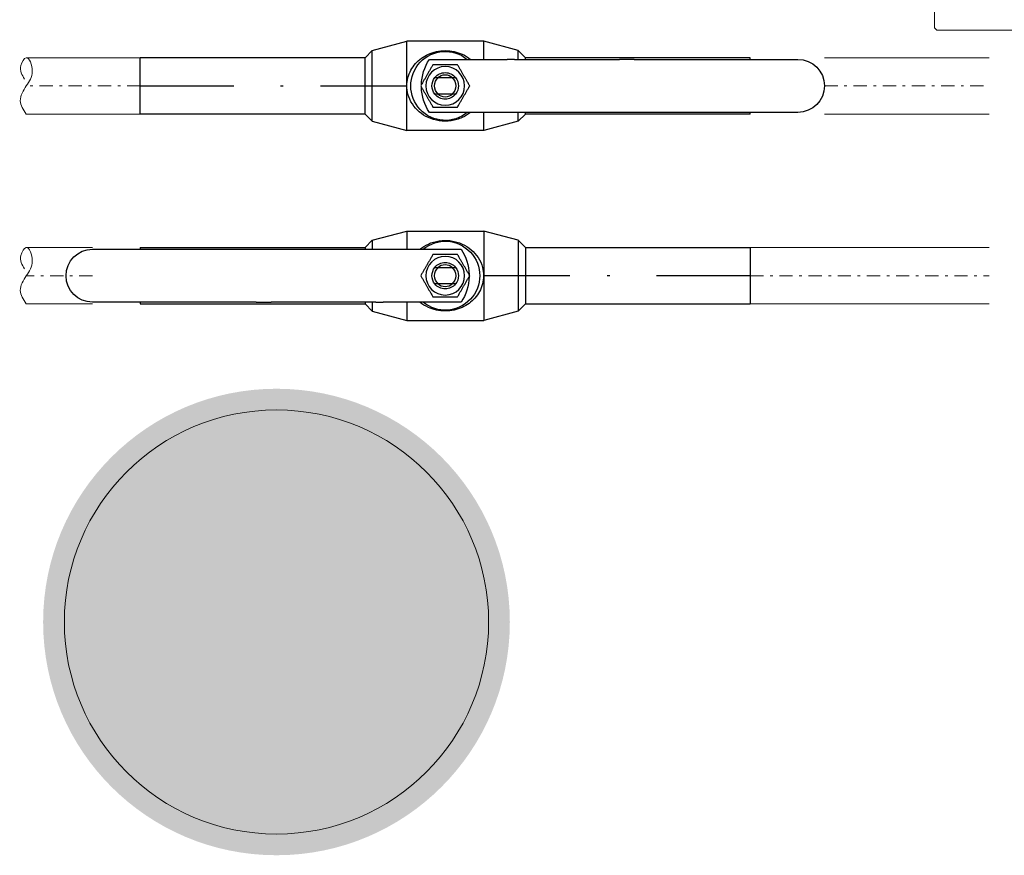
# Model space of a CAD drawing. Header units: millimetres. Extents: x -15538 to -14053, y -265397 to -264347.
# Tile 25 of 35: x -14502 to -14465, y -264886 to -264854. Entities that reach past the tile are written whole.
import ezdxf
from ezdxf.enums import TextEntityAlignment as Align

# ---------------------------------------------------------------- set-up
doc = ezdxf.new("R2010")
doc.units = ezdxf.units.MM
for name, pattern in [('ACAD_ISO08W100', [36, 24, -3, 6, -3]), ('DASHDOT2', [0.5, 0.25, -0.125, 0, -0.125]), ('DOT___DASHED', [0.670378, 0.352778, -0.176389, 0.0001, -0.141111])]:
    doc.linetypes.add(name, pattern=pattern)
doc.layers.get('0').update_dxf_attribs({"color": 20, "lineweight": 35})
doc.layers.add('-- CO_opis', color=11, linetype='Continuous', lineweight=0)
doc.layers.add('-- CO_rury', color=51, linetype='Continuous', lineweight=9)
doc.layers.add('-- rury', color=11, linetype='Continuous')
doc.styles.add('A', font='arial.ttf', dxfattribs={"width": 0.9})

# ---------------------------------------------------------------- blocks, each defined once
blk = doc.blocks.new('-- POLNA FILTR FS_1 DN 25')
at = {"color": 11}
for p, q in [((0, 5.661), (0.089, 5.75)), ((0, 5.661), (0.089, 5.75)), ((0, 5.661), (0, -5.661)), ((0, 5.661), (0, -5.661)), ((1.333, 5.75), (0.089, 5.75)), ((1.333, 5.75), (0.089, 5.75)), ((1.422, 5.661), (1.333, 5.75)), ((1.422, 5.661), (1.333, 5.75)), ((1.422, -5.661), (1.422, 5.661)), ((1.422, -5.661), (1.422, 5.661)), ((1.778, 5.661), (1.867, 5.75)), ((1.778, 5.661), (1.867, 5.75)), ((1.778, -5.661), (1.778, 5.661)), ((1.778, -5.661), (1.778, 5.661)), ((1.867, 5.75), (3.111, 5.75)), ((1.867, 5.75), (3.111, 5.75)), ((3.2, 5.661), (3.111, 5.75)), ((3.2, 5.661), (3.111, 5.75)), ((3.2, 5.661), (3.2, -5.661)), ((3.2, 5.661), (3.2, -5.661)), ((16, 5.661), (16.089, 5.75)), ((16, 5.661), (16.089, 5.75)), ((16, -5.661), (16, 5.661)), ((16, -5.661), (16, 5.661)), ((16.089, 5.75), (17.333, 5.75)), ((16.089, 5.75), (17.333, 5.75)), ((17.422, 5.661), (17.333, 5.75)), ((17.422, 5.661), (17.333, 5.75)), ((17.422, 5.661), (17.422, -5.661)), ((17.422, 5.661), (17.422, -5.661)), ((17.778, 5.661), (17.867, 5.75)), ((17.778, 5.661), (17.867, 5.75)), ((17.778, 5.661), (17.778, -5.661)), ((17.778, 5.661), (17.778, -5.661)), ((19.111, 5.75), (17.867, 5.75)), ((19.111, 5.75), (17.867, 5.75)), ((19.2, 5.661), (19.111, 5.75)), ((19.2, 5.661), (19.111, 5.75)), ((19.2, -5.661), (19.2, 5.661)), ((19.2, -5.661), (19.2, 5.661)), ((0, -5.661), (0.089, -5.75)), ((0, -5.661), (0.089, -5.75)), ((1.333, -5.75), (0.089, -5.75)), ((1.333, -5.75), (0.089, -5.75)), ((1.422, -5.661), (1.333, -5.75)), ((1.422, -5.661), (1.333, -5.75)), ((1.778, -5.661), (1.867, -5.75)), ((1.778, -5.661), (1.867, -5.75)), ((1.867, -5.75), (3.111, -5.75)), ((1.867, -5.75), (3.111, -5.75)), ((3.2, -5.661), (3.111, -5.75)), ((3.2, -5.661), (3.111, -5.75)), ((16, -5.661), (16.089, -5.75)), ((16, -5.661), (16.089, -5.75)), ((16.089, -5.75), (17.333, -5.75)), ((16.089, -5.75), (17.333, -5.75)), ((17.422, -5.661), (17.333, -5.75)), ((17.422, -5.661), (17.333, -5.75)), ((17.778, -5.661), (17.867, -5.75)), ((17.778, -5.661), (17.867, -5.75)), ((19.111, -5.75), (17.867, -5.75)), ((19.111, -5.75), (17.867, -5.75)), ((19.2, -5.661), (19.111, -5.75)), ((19.2, -5.661), (19.111, -5.75))]:
    blk.add_line(p, q, dxfattribs=at)
at = {"color": 50}
for p, q in [((1.6, 3.467), (1.422, 3.467)), ((1.6, 3.467), (1.422, 3.467)), ((1.6, -3.467), (1.6, 3.467)), ((1.6, 3.467), (1.778, 3.467)), ((1.6, -3.467), (1.6, 3.467)), ((1.6, -3.467), (1.6, 3.467)), ((1.6, 3.467), (1.778, 3.467)), ((1.6, -3.467), (1.6, 3.467)), ((17.422, 3.467), (17.6, 3.467)), ((17.422, 3.467), (17.6, 3.467)), ((17.6, -3.467), (17.6, 3.467)), ((17.6, -3.467), (17.6, 3.467)), ((17.778, 3.467), (17.6, 3.467)), ((17.6, -3.467), (17.6, 3.467)), ((17.6, -3.467), (17.6, 3.467)), ((17.778, 3.467), (17.6, 3.467)), ((13.719, 0.222), (13.719, 0.444)), ((13.719, 0.444), (14.489, 0)), ((13.719, 0.222), (13.719, 0.444)), ((13.719, 0.444), (14.489, 0)), ((11.941, -0.222), (11.941, 0.222)), ((11.941, 0.222), (13.719, 0.222)), ((11.941, 0.222), (13.719, 0.222)), ((11.941, -0.222), (11.941, 0.222)), ((13.719, -0.222), (11.941, -0.222)), ((13.719, -0.222), (11.941, -0.222)), ((14.489, 0), (13.719, -0.444)), ((14.489, 0), (13.719, -0.444)), ((13.719, -0.444), (13.719, -0.222)), ((13.719, -0.444), (13.719, -0.222)), ((1.6, -3.467), (1.422, -3.467)), ((1.6, -3.467), (1.422, -3.467)), ((1.6, -3.467), (1.778, -3.467)), ((1.6, -3.467), (1.778, -3.467)), ((17.422, -3.467), (17.6, -3.467)), ((17.422, -3.467), (17.6, -3.467)), ((17.778, -3.467), (17.6, -3.467)), ((17.778, -3.467), (17.6, -3.467))]:
    blk.add_line(p, q, dxfattribs=at)
at = {"linetype": 'Continuous'}
for p, q in [((13.652, 2.273), (16, 2.744)), ((8.858, 2.279), (13.652, 2.273)), ((6.59, -5.979), (4.741, -2.782)), ((13.087, -4.311), (13.137, -4.327)), ((6.017, -7.871), (6.271, -8.308))]:
    blk.add_line(p, q, dxfattribs=at)
at = {"color": 50, "linetype": 'DOT___DASHED', "ltscale": 10}
blk.add_line((0, 0), (19.2, 0), dxfattribs=at)
at = {"linetype": 'Continuous'}
for points in [[(4.741, -2.782), (4.593, -2.527), (3.524, -2.699), (3.2, -2.96)], [(16, -2.822), (15.947, -2.781), (14.398, -2.491)]]:
    blk.add_lwpolyline(points, dxfattribs=at)
at = {"color": 11}
for points in [[(13.301, -4.232), (5.954, -8.492), (6.348, -9.172), (13.693, -4.911)], [(6.994, -10.289), (14.339, -6.028), (13.862, -5.203), (6.515, -9.463)]]:
    blk.add_lwpolyline(points, close=True, dxfattribs=at)
at = {"color": 50}
for points in [[(9.312, -9.359), (13.626, -6.855), (13.448, -6.545), (9.132, -9.048)], [(7.702, -10.8), (9.211, -9.922), (8.813, -9.233), (7.302, -10.11)]]:
    blk.add_lwpolyline(points, close=True, dxfattribs=at)
at = {"linetype": 'Continuous'}
for centre, radius, start, end in [((14.595, -4.015), 1.537, 97.3608, 191.1092), ((6.231, -6.173), 0.408, 286.0933, 33.8184), ((6.607, -7.325), 0.804, 109.1163, 222.7949)]:
    blk.add_arc(centre, radius, start, end, dxfattribs=at)
blk.add_open_spline([(3.2, 2.887), (3.278, 2.82), (3.548, 2.617), (4.092, 2.598), (4.777, 2.453), (5.46, 2.774), (6.213, 2.976), (6.963, 3.027), (7.68, 2.913), (8.225, 2.614), (8.601, 2.376), (8.798, 2.302), (8.858, 2.279)], degree=3, knots=[0.198909, 0.198909, 0.198909, 0.198909, 0.542123, 1.338661, 1.951843, 2.869764, 3.769968, 4.59546, 5.388218, 6.180018, 6.672583, 6.888056, 6.888056, 6.888056, 6.888056], dxfattribs=at)
blk = doc.blocks.new('*U185')
at = {"color": 0}
blk.add_blockref('-- POLNA FILTR FS_1 DN 25', (17.155, 334.473), dxfattribs=at)
blk = doc.blocks.new('*U209')
at = {"color": 0, "ltscale": 10}
for p, q in [((1834.02, 10.65), (1896.18, 10.65)), ((1834.02, -10.65), (1896.18, -10.65))]:
    blk.add_line(p, q, dxfattribs=at)
at = {"color": 50, "linetype": 'DASHDOT2', "ltscale": 20}
blk.add_line((1834.02, 0), (1896.18, 0), dxfattribs=at)
blk = doc.blocks.new('*U210')
at = {"color": 0, "ltscale": 10}
for p, q in [((1806.03, 10.65), (1896.18, 10.65)), ((1806.03, -10.65), (1896.18, -10.65))]:
    blk.add_line(p, q, dxfattribs=at)
at = {"color": 50, "linetype": 'DASHDOT2', "ltscale": 20}
blk.add_line((1806.03, 0), (1896.18, 0), dxfattribs=at)
blk = doc.blocks.new('*U213')
at = {"color": 0, "ltscale": 10}
for p, q in [((2144.38, 10.65), (2169.38, 10.65)), ((2144.38, -10.65), (2169.38, -10.65))]:
    blk.add_line(p, q, dxfattribs=at)
at = {"color": 50, "linetype": 'DASHDOT2', "ltscale": 20}
blk.add_line((2144.38, 0), (2169.38, 0), dxfattribs=at)
blk = doc.blocks.new('*U212')
at = {"color": 0, "ltscale": 10}
for p, q in [((2126.38, 10.65), (2169.38, 10.65)), ((2126.38, -10.65), (2169.38, -10.65))]:
    blk.add_line(p, q, dxfattribs=at)
at = {"color": 50, "linetype": 'DASHDOT2', "ltscale": 20}
blk.add_line((2126.38, 0), (2169.38, 0), dxfattribs=at)
blk = doc.blocks.new('- KOŃĆÓWKA')
at = {"color": 50}
blk.add_spline([(0, 0), (1.05, 2.37), (0, 5), (-1.05, 7.63), (0, 10), (0.96, 8.59), (0.33, 6.21)], degree=3, dxfattribs=at)
blk = doc.blocks.new('-- WKC1c_15_rz')
at = {"color": 0, "linetype": 'Continuous'}
for p, q in [((8.75, 1.337), (10.05, 1.685)), ((12.95, 1.685), (10.05, 1.685)), ((14.25, 1.337), (12.95, 1.685)), ((8.478, 1.065), (8.75, 1.337)), ((14.522, 1.065), (14.25, 1.337)), ((8.478, 1.065), (0, 1.065)), ((23, 1.065), (14.522, 1.065)), ((8.478, -1.065), (0, -1.065)), ((8.478, -1.065), (8.75, -1.337)), ((14.522, -1.065), (14.25, -1.337)), ((23, -1.065), (14.522, -1.065)), ((8.75, -1.337), (10.05, -1.685)), ((14.25, -1.337), (12.95, -1.685)), ((12.95, -1.685), (10.05, -1.685))]:
    blk.add_line(p, q, dxfattribs=at)
at = {"color": 50, "linetype": 'Continuous'}
for p, q in [((10.05, 1.685), (10.05, -1.685)), ((12.95, 1.685), (12.95, 1)), ((8.75, 1.337), (8.75, -1.337)), ((14.25, 1.337), (14.25, 1)), ((0, 1.065), (0, -1.065)), ((8.478, 1.065), (8.478, -1.065)), ((14.117, 1), (13.834, 1)), ((14.522, 1.065), (14.522, 1)), ((23, 1.065), (23, 1)), ((11.75, 0.312), (11.25, 0.312)), ((11.25, -0.312), (11.75, -0.312)), ((12.95, -1), (12.95, -1.685)), ((14.25, -1), (14.25, -1.337)), ((14.522, -1), (14.522, -1.065)), ((23, -1), (23, -1.065))]:
    blk.add_line(p, q, dxfattribs=at)
at = {"color": 11, "linetype": 'Continuous'}
for p, q in [((13.834, 1), (10.903, 1)), ((18.066, 1), (14.117, 1)), ((18.631, 1), (18.066, 1)), ((24.8, 1), (18.631, 1)), ((10.903, -1), (13.834, -1)), ((14.117, -1), (13.834, -1)), ((14.117, -1), (18.066, -1)), ((18.631, -1), (18.066, -1)), ((18.631, -1), (24.8, -1))]:
    blk.add_line(p, q, dxfattribs=at)
at = {"color": 50, "linetype": 'DOT___DASHED', "ltscale": 10}
blk.add_line((0, 0), (10.054, 0.001), dxfattribs=at)
at = {"color": 50, "linetype": 'Continuous'}
blk.add_circle((11.5, 0), 0.73, dxfattribs=at)
for radius, start, end in [(1.3, 50.2849, 309.7151), (0.5, 38.6831, 141.3169), (0.419, 48.2605, 131.7395), (0.5, 141.3178, 218.6822), (0.4, 128.6248, 231.3752), (0.4, 308.6248, 51.3752), (0.5, 321.3178, 38.6822), (0.5, 218.6831, 321.3169), (0.419, 228.2605, 311.7395)]:
    blk.add_arc((11.5, 0), radius, start, end, dxfattribs=at)
at = {"color": 11, "linetype": 'Continuous'}
for centre, radius, start, end in [((12.4, 0), 1.8, 146.251, 178.6629), ((24.8, 0), 1, 270, 90), ((12.4, 0), 1.8, 181.3371, 213.749)]:
    blk.add_arc(centre, radius, start, end, dxfattribs=at)
at = {"color": 50, "linetype": 'Continuous'}
for points, knots in [([(12.455, 1), (12.359, 1.077), (12.252, 1.143), (12.136, 1.195), (12.074, 1.223), (12.009, 1.248), (11.94, 1.268), (11.803, 1.308), (11.653, 1.331), (11.5, 1.331), (11.424, 1.331), (11.347, 1.326), (11.273, 1.315), (11.126, 1.293), (10.99, 1.252), (10.864, 1.195), (10.613, 1.082), (10.406, 0.909), (10.26, 0.683), (10.187, 0.571), (10.129, 0.445), (10.094, 0.311), (10.068, 0.21), (10.054, 0.105), (10.054, 0), (10.054, -0.105), (10.068, -0.211), (10.094, -0.311), (10.146, -0.512), (10.249, -0.693), (10.381, -0.843), (10.513, -0.992), (10.676, -1.11), (10.864, -1.195), (10.957, -1.237), (11.058, -1.272), (11.165, -1.295), (11.272, -1.318), (11.386, -1.331), (11.5, -1.331)], [0.3843599, 0.3843599, 0.3843599, 0.3843599, 0.4285714, 0.4285714, 0.4285714, 0.4523809, 0.4523809, 0.4523809, 0.4999999, 0.4999999, 0.4999999, 0.5238095, 0.5238095, 0.5238095, 0.5714285, 0.5714285, 0.5714285, 0.6666666, 0.6666666, 0.6666666, 0.7142857, 0.7142857, 0.7142857, 0.75, 0.75, 0.75, 0.7857143, 0.7857143, 0.7857143, 0.8571428, 0.8571428, 0.8571428, 0.9285714, 0.9285714, 0.9285714, 0.9642857, 0.9642857, 0.9642857, 1, 1, 1, 1]), ([(11.5, -1.331), (11.614, -1.331), (11.728, -1.318), (11.835, -1.295), (11.942, -1.272), (12.043, -1.237), (12.136, -1.195), (12.253, -1.143), (12.359, -1.077), (12.455, -1)], [0, 0, 0, 0, 0.0357142, 0.0357142, 0.0357142, 0.0714285, 0.0714285, 0.0714285, 0.115655, 0.115655, 0.115655, 0.115655])]:
    blk.add_open_spline(points, degree=3, knots=knots, dxfattribs=at)
for points, weights in [([(10.576, 0), (10.807, 0.4), (11.038, 0.8)], [1, 1.15470053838, 1]), ([(11.038, 0.8), (11.5, 0.8), (11.962, 0.8)], [1, 1.15470053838, 1]), ([(11.962, 0.8), (12.193, 0.4), (12.424, 0)], [1, 1.15470053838, 1]), ([(11.038, -0.8), (10.807, -0.4), (10.576, 0)], [1, 1.15470053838, 1]), ([(11.25, 0.312), (11.188, 0.312), (11.11, 0.312)], [1, 1.01243520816, 1]), ([(11.89, 0.312), (11.812, 0.312), (11.75, 0.312)], [1, 1.01243520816, 1]), ([(12.424, 0), (12.193, -0.4), (11.962, -0.8)], [1, 1.15470053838, 1]), ([(11.11, -0.312), (11.188, -0.312), (11.25, -0.312)], [1, 1.01243520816, 1]), ([(11.75, -0.312), (11.812, -0.312), (11.89, -0.312)], [1, 1.01243520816, 1]), ([(11.962, -0.8), (11.5, -0.8), (11.038, -0.8)], [1, 1.15470053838, 1])]:
    blk.add_rational_spline(points, weights, degree=2, dxfattribs=at)
blk = doc.blocks.new('*U190')
at = {"linetype": 'Continuous', "lineweight": 0}
blk.add_blockref('-- WKC1c_15_rz', (-73.074, -74.604), dxfattribs=at)
blk = doc.blocks.new('*U153')
at = {"linetype": 'Continuous', "lineweight": 0}
blk.add_blockref('-- WKC1c_15_rz', (-41.434, -85.851), dxfattribs=at)
blk = doc.blocks.new('-- NR_22')
h = blk.add_hatch(color=251)
edge = h.paths.add_edge_path()
edge.add_arc((0, 30), 22, 0, 360)
at = {"color": 50}
blk.add_circle((0, 30), 20, dxfattribs=at)
at = {"style": 'A', "width": 0.9, "flags": 12}
blk.add_attdef('22', text='', height=20, dxfattribs=at).set_placement((0, 30, 0.11), align=Align.MIDDLE_CENTER)

msp = doc.modelspace()

# ---------------------------------------------------------------- block references
at = {"layer": '-- CO_opis'}
ref = msp.add_blockref('-- NR_22', (-14504.187, -264876.996, -0.002), dxfattribs=dict(at, xscale=-0.4, yscale=0.4, zscale=0.001, rotation=270.0000000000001))
ref.add_attrib('22', '6', dxfattribs={"layer": '0', "height": 8.8, "rotation": 270, "style": 'A', "width": 0.9}).set_placement((-14492.187, -264877.088, -0.002), align=Align.MIDDLE_CENTER)
at = {"layer": '-- CO_rury', "color": 0, "xscale": -1, "rotation": 269.9999999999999}
msp.add_blockref('*U185', (-14796.096, -264871.826), dxfattribs=at)
at = {"layer": '-- CO_rury', "linetype": 'ACAD_ISO08W100', "ltscale": 20, "xscale": -0.2130971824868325, "yscale": 0.2130971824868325, "zscale": 0.193724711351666}
for p, rotation in [((-14501.623, -264857.836, -0.002), 359.9999316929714), ((-14501.623, -264864.996, -0.002), 359.9999316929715)]:
    msp.add_blockref('- KOŃĆÓWKA', p, dxfattribs=dict(at, rotation=rotation))
at = {"layer": '-- CO_rury', "color": 11, "linetype": 'ACAD_ISO08W100', "ltscale": 20, "yscale": 0.1, "zscale": 0.1}
for name, p, xscale in [('*U212', (-14284.686, -264856.771, -0.002), -0.1), ('*U209', (-14654.926, -264856.771, -0.002), 0.1), ('*U213', (-14284.686, -264863.931, -0.002), -0.1)]:
    msp.add_blockref(name, p, dxfattribs=dict(at, xscale=xscale))
at = {"layer": '-- CO_rury', "color": 11, "linetype": 'ACAD_ISO08W100', "ltscale": 20, "xscale": -0.1, "yscale": 0.1, "zscale": 0.1, "rotation": 180}
msp.add_blockref('*U210', (-14654.926, -264863.931, -0.002), dxfattribs=at)
at = {"layer": '-- rury', "linetype": 'ACAD_ISO08W100', "ltscale": 20, "xscale": -1, "rotation": 180}
msp.add_blockref('*U190', (-14424.25, -264931.374, -0.002), dxfattribs=at)
at = {"layer": '-- rury', "linetype": 'ACAD_ISO08W100', "ltscale": 20, "xscale": -1}
msp.add_blockref('*U153', (-14515.758, -264778.08, -0.002), dxfattribs=at)

doc.saveas('drawing.dxf')
